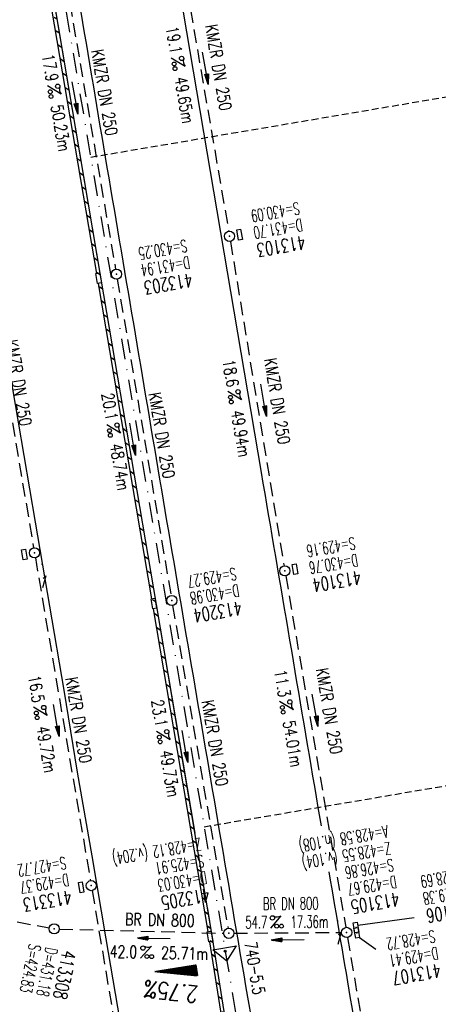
# Model space of a CAD drawing. Extents: x 447258 to 447844, y 441190 to 442763.
# Tile 26 of 30: x 447419 to 447481, y 442084 to 442229. Entities that reach past the tile are written whole.
import ezdxf
from ezdxf.enums import TextEntityAlignment as Align

# ---------------------------------------------------------------- set-up
doc = ezdxf.new("R2010")
doc.units = 0
doc.header["$LTSCALE"] = 2
doc.header["$MEASUREMENT"] = 0
for name, pattern in [('AUSGEZOGEN', [0]), ('GESTRICH-X2', [1.5, 1, -0.5]), ('GESTRICHELT', [0.75, 0.5, -0.25]), ('STRICHPT-X3', [3, 1.5, -0.75, 0, -0.75])]:
    doc.linetypes.add(name, pattern=pattern)
doc.layers.get('0').update_dxf_attribs({"linetype": 'AUSGEZOGEN'})
for name, color, linetype in [('ACHSE', 250, 'STRICHPT-X3'), ('FBR', 8, 'CONTINUOUS'), ('GEF', 7, 'CONTINUOUS'), ('HEKTOM', 250, 'GESTRICHELT'), ('KANAL', 7, 'GESTRICH-X2'), ('Netzknoten_PKT', 7, 'CONTINUOUS'), ('Netzknoten_PKT-NR', 7, 'CONTINUOUS'), ('Netzknoten_SIGNATUR', 7, 'CONTINUOUS'), ('PFEIL', 7, 'CONTINUOUS'), ('PKT', 7, 'CONTINUOUS'), ('PKT-CODE', 2, 'CONTINUOUS'), ('SCHACHTNR', 6, 'CONTINUOUS'), ('SCHLITZRINNE', 8, 'AUSGEZOGEN'), ('SCHSYMBOL', 7, 'AUSGEZOGEN'), ('TEXTO', 4, 'CONTINUOUS'), ('TEXTU', 4, 'CONTINUOUS')]:
    doc.layers.add(name, color=color, linetype=linetype)
doc.styles.add('ROMANS', font='romans.shx', dxfattribs={"width": 0.8})

# ---------------------------------------------------------------- blocks, each defined once
blk = doc.blocks.new('GST')
at = {"color": 0}
blk.add_circle((0, 0), 0.75, dxfattribs=at)
blk.add_point((0, 0), dxfattribs=at)
blk = doc.blocks.new('17')
blk.add_lwpolyline([(-0.76, -1.22), (0.75, -1.22), (0.75, -1.8), (-0.76, -1.8)], close=True)
blk.add_blockref('GST', (0, 0))
blk = doc.blocks.new('PROM')
blk.add_line((1.57, 1.82), (0.02, 0.02))
for centre, radius in [((0.32, 1.51), 0.317), ((0.94, 0.29), 0.283), ((1.64, 0.29), 0.283)]:
    blk.add_circle(centre, radius)
blk.add_arc((0.99, 2.68), 1.03, 239.1414, 303.3549)
blk = doc.blocks.new('PFEIL2')
at = {"color": 0}
for p, q in [((0.88, 0), (-2.4, -0.01)), ((0.88, -0.27), (0.88, 0.28)), ((0.88, 0.28), (2.43, 0.01)), ((0.91, 0.27), (0.88, 0.26)), ((0.97, 0.26), (0.88, 0.25)), ((1.02, 0.25), (0.88, 0.23)), ((1.07, 0.24), (0.88, 0.21)), ((1.13, 0.23), (0.88, 0.19)), ((1.18, 0.22), (0.88, 0.17)), ((1.24, 0.21), (0.88, 0.15)), ((1.29, 0.21), (0.88, 0.14)), ((1.34, 0.2), (0.88, 0.12)), ((1.4, 0.19), (0.88, 0.1)), ((1.45, 0.18), (0.88, 0.08)), ((1.51, 0.17), (0.88, 0.06)), ((1.56, 0.16), (0.88, 0.04)), ((1.61, 0.15), (0.88, 0.02)), ((1.67, 0.14), (0.88, 0.01)), ((1.72, 0.13), (0.88, -0.01)), ((1.78, 0.12), (0.88, -0.03)), ((1.83, 0.11), (0.88, -0.05)), ((1.88, 0.1), (0.88, -0.07)), ((1.94, 0.09), (0.88, -0.09)), ((2.05, 0.08), (0.88, -0.12)), ((1.99, 0.08), (0.88, -0.11)), ((2.1, 0.07), (0.88, -0.14)), ((2.15, 0.06), (0.88, -0.16)), ((2.21, 0.05), (0.88, -0.18)), ((2.26, 0.04), (0.88, -0.2)), ((2.32, 0.03), (0.88, -0.22)), ((2.37, 0.02), (0.88, -0.23)), ((2.42, 0.01), (0.88, -0.25)), ((2.43, 0.01), (0.88, -0.27))]:
    blk.add_line(p, q, dxfattribs=at)
blk = doc.blocks.new('10')
blk.add_blockref('GST', (0, 0))
blk = doc.blocks.new('30')
at = {"color": 0}
for p, q in [((-0.75, -0.29), (-0.75, 0.29)), ((-0.75, 0.29), (0.75, 0.29)), ((0.75, 0.29), (0.75, -0.29)), ((0.75, -0.29), (-0.75, -0.29))]:
    blk.add_line(p, q, dxfattribs=at)
blk.add_point((0, 0), dxfattribs=at)
blk = doc.blocks.new('13')
blk.add_lwpolyline([(0.76, 1.22), (-0.75, 1.22), (-0.75, 1.8), (0.76, 1.8)], close=True)
at = {"rotation": 180}
blk.add_blockref('GST', (0, 0), dxfattribs=at)
blk = doc.blocks.new('PKT')
at = {"color": 0}
blk.add_circle((0, 0), 0.15, dxfattribs=at)
blk.add_point((0, 0), dxfattribs=at)
blk = doc.blocks.new('Station_Netzknoten')
at = {"layer": 'Netzknoten_SIGNATUR'}
for p, q in [((-1.75, 0.5), (1.75, 0.5)), ((0, -1.5), (-1.75, 0.5)), ((0, -1.5), (1.75, 0.5))]:
    blk.add_line(p, q, dxfattribs=at)
blk.add_point((0, 0), dxfattribs=at)
blk = doc.blocks.new('*X5')
at = {"color": 0}
for p, q in [((725.83, 193.84), (727.44, 195.45)), ((725.83, 193.85), (727.43, 195.45)), ((725.83, 193.86), (727.42, 195.45)), ((725.83, 193.87), (727.41, 195.45)), ((725.83, 193.88), (727.4, 195.45)), ((725.83, 193.89), (727.39, 195.45)), ((725.83, 193.9), (727.38, 195.45)), ((725.83, 193.91), (727.37, 195.45)), ((725.83, 193.91), (727.37, 195.45)), ((725.83, 193.92), (727.36, 195.45)), ((725.83, 193.93), (727.35, 195.45)), ((725.83, 193.94), (727.34, 195.45)), ((725.83, 193.95), (727.33, 195.45)), ((725.83, 193.96), (727.32, 195.45)), ((725.83, 193.97), (727.31, 195.45)), ((725.83, 193.98), (727.3, 195.45)), ((725.83, 193.99), (727.29, 195.45)), ((725.83, 193.99), (727.29, 195.45)), ((725.83, 194), (727.28, 195.45)), ((725.83, 194.01), (727.27, 195.45)), ((725.83, 194.02), (727.26, 195.45)), ((725.83, 194.03), (727.25, 195.45)), ((725.83, 194.04), (727.24, 195.45)), ((725.83, 194.05), (727.23, 195.45)), ((725.83, 194.06), (727.22, 195.45)), ((725.83, 194.06), (727.21, 195.45)), ((725.83, 194.07), (727.21, 195.45)), ((725.83, 194.08), (727.2, 195.45)), ((725.83, 194.09), (727.19, 195.45)), ((725.83, 194.1), (727.18, 195.45)), ((725.83, 194.11), (727.17, 195.45)), ((725.83, 194.12), (727.16, 195.45)), ((725.83, 194.13), (727.15, 195.45)), ((725.83, 194.14), (727.14, 195.45)), ((725.83, 194.14), (727.14, 195.45)), ((725.83, 194.15), (727.13, 195.45)), ((725.83, 194.16), (727.12, 195.45)), ((725.83, 194.17), (727.11, 195.45)), ((725.83, 194.18), (727.1, 195.45)), ((725.83, 194.19), (727.09, 195.45)), ((725.83, 194.2), (727.08, 195.45)), ((725.83, 194.21), (727.07, 195.45)), ((725.83, 194.21), (727.06, 195.45)), ((725.83, 194.22), (727.06, 195.45)), ((725.83, 194.23), (727.05, 195.45)), ((725.83, 194.24), (727.04, 195.45)), ((725.83, 194.25), (727.03, 195.45)), ((725.83, 194.26), (727.02, 195.45)), ((725.83, 194.27), (727.01, 195.45)), ((725.83, 194.28), (727, 195.45)), ((725.83, 194.29), (726.99, 195.45)), ((725.83, 194.29), (726.99, 195.45)), ((725.83, 194.3), (726.98, 195.45)), ((725.83, 194.31), (726.97, 195.45)), ((725.83, 194.32), (726.96, 195.45)), ((725.83, 194.33), (726.95, 195.45)), ((725.83, 194.34), (726.94, 195.45)), ((725.83, 194.35), (726.93, 195.45)), ((725.83, 194.36), (726.92, 195.45)), ((725.83, 194.37), (726.91, 195.45)), ((725.83, 194.37), (726.91, 195.45)), ((725.83, 194.38), (726.9, 195.45)), ((725.83, 194.39), (726.89, 195.45)), ((725.83, 194.4), (726.88, 195.45)), ((725.83, 194.41), (726.87, 195.45)), ((725.83, 194.42), (726.86, 195.45)), ((725.83, 194.43), (726.85, 195.45)), ((725.83, 194.44), (726.84, 195.45)), ((725.83, 194.44), (726.83, 195.45)), ((725.83, 194.45), (726.83, 195.45)), ((725.83, 194.46), (726.82, 195.45)), ((725.83, 194.47), (726.81, 195.45)), ((725.83, 194.48), (726.8, 195.45)), ((725.83, 194.49), (726.79, 195.45)), ((725.83, 194.5), (726.78, 195.45)), ((725.83, 194.51), (726.77, 195.45)), ((725.83, 194.52), (726.76, 195.45)), ((725.83, 194.52), (726.76, 195.45)), ((725.83, 194.53), (726.75, 195.45)), ((725.83, 194.54), (726.74, 195.45)), ((725.83, 194.55), (726.73, 195.45)), ((725.83, 194.56), (726.72, 195.45)), ((725.83, 194.57), (726.71, 195.45)), ((725.83, 194.58), (726.7, 195.45)), ((725.83, 194.59), (726.69, 195.45)), ((725.83, 194.59), (726.68, 195.45)), ((725.83, 194.6), (726.68, 195.45)), ((725.83, 194.61), (726.67, 195.45)), ((725.83, 194.62), (726.66, 195.45)), ((725.83, 194.63), (726.65, 195.45)), ((725.83, 194.64), (726.64, 195.45)), ((725.83, 194.65), (726.63, 195.45)), ((725.83, 194.66), (726.62, 195.45)), ((725.83, 194.67), (726.61, 195.45)), ((725.83, 194.67), (726.61, 195.45)), ((725.83, 194.68), (726.6, 195.45)), ((725.83, 194.69), (726.59, 195.45)), ((725.83, 194.7), (726.58, 195.45)), ((725.83, 194.71), (726.57, 195.45)), ((725.83, 194.72), (726.56, 195.45)), ((725.83, 194.73), (726.55, 195.45)), ((725.83, 194.74), (726.54, 195.45)), ((725.83, 194.75), (726.53, 195.45)), ((725.83, 194.75), (726.53, 195.45)), ((725.83, 194.76), (726.52, 195.45)), ((725.83, 194.77), (726.51, 195.45)), ((725.83, 194.78), (726.5, 195.45)), ((725.83, 194.79), (726.49, 195.45)), ((725.83, 194.8), (726.48, 195.45)), ((725.83, 194.81), (726.47, 195.45)), ((725.83, 194.82), (726.46, 195.45)), ((725.83, 194.82), (726.45, 195.45)), ((725.83, 194.83), (726.45, 195.45)), ((725.83, 194.84), (726.44, 195.45)), ((725.83, 194.85), (726.43, 195.45)), ((725.83, 194.86), (726.42, 195.45)), ((725.83, 194.87), (726.41, 195.45)), ((725.83, 194.88), (726.4, 195.45)), ((725.83, 194.89), (726.39, 195.45)), ((725.83, 194.9), (726.38, 195.45)), ((725.83, 194.9), (726.38, 195.45)), ((725.83, 194.91), (726.37, 195.45)), ((725.83, 194.92), (726.36, 195.45)), ((725.83, 194.93), (726.35, 195.45)), ((725.83, 194.94), (726.34, 195.45)), ((725.83, 194.95), (726.33, 195.45)), ((725.83, 194.96), (726.32, 195.45)), ((725.83, 194.97), (726.31, 195.45)), ((725.83, 194.98), (726.3, 195.45)), ((725.83, 194.98), (726.3, 195.45)), ((725.83, 194.99), (726.29, 195.45)), ((725.83, 195), (726.28, 195.45)), ((725.83, 195.01), (726.27, 195.45)), ((725.83, 195.02), (726.26, 195.45)), ((725.83, 195.03), (726.25, 195.45)), ((725.83, 195.04), (726.24, 195.45)), ((725.83, 195.05), (726.23, 195.45)), ((725.83, 195.05), (726.22, 195.45)), ((725.83, 195.06), (726.22, 195.45)), ((725.83, 195.07), (726.21, 195.45)), ((725.83, 195.08), (726.2, 195.45)), ((725.83, 195.09), (726.19, 195.45)), ((725.83, 195.1), (726.18, 195.45)), ((725.83, 195.11), (726.17, 195.45)), ((725.83, 195.12), (726.16, 195.45)), ((725.83, 195.13), (726.15, 195.45)), ((725.83, 195.13), (726.15, 195.45)), ((725.83, 195.14), (726.14, 195.45)), ((725.83, 195.15), (726.13, 195.45)), ((725.83, 195.16), (726.12, 195.45)), ((725.83, 195.17), (726.11, 195.45)), ((725.83, 195.18), (726.1, 195.45)), ((725.83, 195.19), (726.09, 195.45)), ((725.83, 195.2), (726.08, 195.45)), ((725.83, 195.2), (726.07, 195.45)), ((725.83, 195.21), (726.07, 195.45)), ((725.83, 195.22), (726.06, 195.45)), ((725.83, 195.23), (726.05, 195.45)), ((725.83, 195.24), (726.04, 195.45)), ((725.83, 195.25), (726.03, 195.45)), ((725.83, 195.26), (726.02, 195.45)), ((725.83, 195.27), (726.01, 195.45)), ((725.83, 195.28), (726, 195.45)), ((725.83, 195.28), (726, 195.45)), ((725.83, 195.29), (725.99, 195.45)), ((725.83, 195.3), (725.98, 195.45)), ((725.83, 195.31), (725.97, 195.45)), ((725.83, 195.32), (725.96, 195.45)), ((725.83, 195.33), (725.95, 195.45)), ((725.83, 195.34), (725.94, 195.45)), ((725.83, 195.35), (725.93, 195.45)), ((725.83, 195.36), (725.92, 195.45)), ((725.83, 195.36), (725.92, 195.45)), ((725.83, 195.37), (725.91, 195.45)), ((725.83, 195.38), (725.9, 195.45)), ((725.83, 195.39), (725.89, 195.45)), ((725.83, 195.4), (725.88, 195.45)), ((725.83, 195.41), (725.87, 195.45)), ((725.83, 195.42), (725.86, 195.45)), ((725.83, 195.43), (725.85, 195.45)), ((725.83, 195.43), (725.84, 195.45)), ((725.83, 195.44), (725.84, 195.45)), ((725.83, 193.83), (727.43, 195.43)), ((725.83, 193.82), (727.43, 195.42)), ((725.83, 193.81), (727.43, 195.41)), ((725.83, 193.8), (727.42, 195.4)), ((725.83, 193.79), (727.42, 195.38)), ((725.83, 193.78), (727.42, 195.37)), ((725.83, 193.77), (727.41, 195.36)), ((725.83, 193.76), (727.41, 195.35)), ((725.83, 193.76), (727.41, 195.34)), ((725.83, 193.75), (727.4, 195.32)), ((725.83, 193.74), (727.4, 195.31)), ((725.83, 193.73), (727.4, 195.3)), ((725.83, 193.72), (727.4, 195.29)), ((725.83, 193.71), (727.39, 195.28)), ((725.83, 193.7), (727.39, 195.26)), ((725.83, 193.69), (727.39, 195.25)), ((725.83, 193.68), (727.38, 195.24)), ((725.83, 193.68), (727.38, 195.23)), ((725.83, 193.67), (727.38, 195.22)), ((725.83, 193.66), (727.37, 195.2)), ((725.83, 193.65), (727.37, 195.19)), ((725.83, 193.64), (727.37, 195.18)), ((725.83, 193.63), (727.36, 195.17)), ((725.83, 193.62), (727.36, 195.16)), ((725.83, 193.61), (727.36, 195.14)), ((725.83, 193.61), (727.35, 195.13)), ((725.83, 193.6), (727.35, 195.12)), ((725.83, 193.59), (727.35, 195.11)), ((725.83, 193.58), (727.34, 195.1)), ((725.83, 193.57), (727.34, 195.08)), ((725.83, 193.56), (727.34, 195.07)), ((725.83, 193.55), (727.34, 195.06)), ((725.83, 193.54), (727.33, 195.05)), ((725.83, 193.53), (727.33, 195.04)), ((725.83, 193.53), (727.33, 195.02)), ((725.83, 193.52), (727.32, 195.01)), ((725.83, 193.51), (727.32, 195)), ((725.83, 193.5), (727.32, 194.99)), ((725.83, 193.49), (727.31, 194.98)), ((725.83, 193.48), (727.31, 194.96)), ((725.83, 193.47), (727.31, 194.95)), ((725.83, 193.46), (727.3, 194.94)), ((725.83, 193.45), (727.3, 194.93)), ((725.83, 193.45), (727.3, 194.92)), ((725.83, 193.44), (727.29, 194.91)), ((725.83, 193.43), (727.29, 194.89)), ((725.83, 193.42), (727.29, 194.88)), ((725.83, 193.41), (727.29, 194.87)), ((725.83, 193.4), (727.28, 194.86)), ((725.83, 193.39), (727.28, 194.85)), ((725.83, 193.38), (727.28, 194.83)), ((725.83, 193.38), (727.27, 194.82)), ((725.83, 193.37), (727.27, 194.81)), ((725.83, 193.36), (727.27, 194.8)), ((725.83, 193.35), (727.26, 194.79)), ((725.83, 193.34), (727.26, 194.77)), ((725.83, 193.33), (727.26, 194.76)), ((725.83, 193.32), (727.25, 194.75)), ((725.83, 193.31), (727.25, 194.74)), ((725.83, 193.3), (727.25, 194.73)), ((725.83, 193.3), (727.24, 194.71)), ((725.83, 193.29), (727.24, 194.7)), ((725.83, 193.28), (727.24, 194.69)), ((725.83, 193.27), (727.23, 194.68)), ((725.83, 193.26), (727.23, 194.67)), ((725.83, 193.25), (727.23, 194.65)), ((725.83, 193.24), (727.23, 194.64)), ((725.83, 193.23), (727.22, 194.63)), ((725.83, 193.22), (727.22, 194.62)), ((725.83, 193.22), (727.22, 194.61)), ((725.83, 193.21), (727.21, 194.59)), ((725.83, 193.2), (727.21, 194.58)), ((725.83, 193.19), (727.21, 194.57)), ((725.83, 193.18), (727.2, 194.56)), ((725.83, 193.17), (727.2, 194.55)), ((725.83, 193.16), (727.2, 194.53)), ((725.83, 193.15), (727.19, 194.52)), ((725.83, 193.15), (727.19, 194.51)), ((725.83, 193.14), (727.19, 194.5)), ((725.83, 193.13), (727.18, 194.49)), ((725.83, 193.12), (727.18, 194.47)), ((725.83, 193.11), (727.18, 194.46)), ((725.83, 193.1), (727.17, 194.45)), ((725.83, 193.09), (727.17, 194.44)), ((725.83, 193.08), (727.17, 194.43)), ((725.83, 193.07), (727.17, 194.41)), ((725.83, 193.07), (727.16, 194.4)), ((725.83, 193.06), (727.16, 194.39)), ((725.83, 193.05), (727.16, 194.38)), ((725.83, 193.04), (727.15, 194.37)), ((725.83, 193.03), (727.15, 194.35)), ((725.83, 193.02), (727.15, 194.34)), ((725.83, 193.01), (727.14, 194.33)), ((725.83, 193), (727.14, 194.32)), ((725.83, 193), (727.14, 194.31)), ((725.83, 192.99), (727.13, 194.29)), ((725.83, 192.98), (727.13, 194.28)), ((725.83, 192.97), (727.13, 194.27)), ((725.83, 192.96), (727.12, 194.26)), ((725.83, 192.95), (727.12, 194.25)), ((725.83, 192.94), (727.12, 194.23)), ((725.83, 192.93), (727.11, 194.22)), ((725.83, 192.92), (727.11, 194.21)), ((725.83, 192.92), (727.11, 194.2)), ((725.83, 192.91), (727.11, 194.19)), ((725.83, 192.9), (727.1, 194.17)), ((725.83, 192.89), (727.1, 194.16)), ((725.83, 192.88), (727.1, 194.15)), ((725.83, 192.87), (727.09, 194.14)), ((725.83, 192.86), (727.09, 194.13)), ((725.83, 192.85), (727.09, 194.11)), ((725.83, 192.84), (727.08, 194.1)), ((725.83, 192.84), (727.08, 194.09)), ((725.83, 192.83), (727.08, 194.08)), ((725.83, 192.82), (727.07, 194.07)), ((725.83, 192.81), (727.07, 194.05)), ((725.83, 192.8), (727.07, 194.04)), ((725.83, 192.79), (727.06, 194.03)), ((725.83, 192.78), (727.06, 194.02)), ((725.83, 192.77), (727.06, 194.01)), ((725.83, 192.77), (727.05, 193.99)), ((725.83, 192.76), (727.05, 193.98)), ((725.83, 192.75), (727.05, 193.97)), ((725.83, 192.74), (727.05, 193.96)), ((725.83, 192.73), (727.04, 193.95)), ((725.83, 192.72), (727.04, 193.93)), ((725.83, 192.71), (727.04, 193.92)), ((725.83, 192.7), (727.03, 193.91)), ((725.83, 192.69), (727.03, 193.9)), ((725.83, 192.69), (727.03, 193.89)), ((725.83, 192.68), (727.02, 193.87)), ((725.83, 192.67), (727.02, 193.86)), ((725.83, 192.66), (727.02, 193.85)), ((725.83, 192.65), (727.01, 193.84)), ((725.83, 192.64), (727.01, 193.83)), ((725.83, 192.63), (727.01, 193.81)), ((725.83, 192.62), (727, 193.8)), ((725.83, 192.62), (727, 193.79)), ((725.83, 192.61), (727, 193.78)), ((725.83, 192.6), (726.99, 193.77)), ((725.83, 192.59), (726.99, 193.75)), ((725.83, 192.58), (726.99, 193.74)), ((725.83, 192.57), (726.99, 193.73)), ((725.83, 192.56), (726.98, 193.72)), ((725.83, 192.55), (726.98, 193.71)), ((725.83, 192.54), (726.98, 193.69)), ((725.83, 192.54), (726.97, 193.68)), ((725.83, 192.53), (726.97, 193.67)), ((725.83, 192.52), (726.97, 193.66)), ((725.83, 192.51), (726.96, 193.65)), ((725.83, 192.5), (726.96, 193.63)), ((725.83, 192.49), (726.96, 193.62)), ((725.83, 192.48), (726.95, 193.61)), ((725.83, 192.47), (726.95, 193.6)), ((725.83, 192.46), (726.95, 193.59)), ((725.83, 192.46), (726.94, 193.57)), ((725.83, 192.45), (726.94, 193.56)), ((725.83, 192.44), (726.94, 193.55)), ((725.83, 192.43), (726.94, 193.54)), ((725.83, 192.42), (726.93, 193.53)), ((725.83, 192.41), (726.93, 193.51)), ((725.83, 192.4), (726.93, 193.5)), ((725.83, 192.39), (726.92, 193.49)), ((725.83, 192.39), (726.92, 193.48)), ((725.83, 192.38), (726.92, 193.47)), ((725.83, 192.37), (726.91, 193.45)), ((725.83, 192.36), (726.91, 193.44)), ((725.83, 192.35), (726.91, 193.43)), ((725.83, 192.34), (726.9, 193.42)), ((725.83, 192.33), (726.9, 193.41)), ((725.83, 192.32), (726.9, 193.39)), ((725.83, 192.31), (726.89, 193.38)), ((725.83, 192.31), (726.89, 193.37)), ((725.83, 192.3), (726.89, 193.36)), ((725.83, 192.29), (726.88, 193.35)), ((725.83, 192.28), (726.88, 193.33)), ((725.83, 192.27), (726.88, 193.32)), ((725.83, 192.26), (726.88, 193.31)), ((725.83, 192.25), (726.87, 193.3)), ((725.83, 192.24), (726.87, 193.29)), ((725.83, 192.24), (726.87, 193.27)), ((725.83, 192.23), (726.86, 193.26)), ((725.83, 192.22), (726.86, 193.25)), ((725.83, 192.21), (726.86, 193.24)), ((725.83, 192.2), (726.85, 193.23)), ((725.83, 192.19), (726.85, 193.21)), ((725.83, 192.18), (726.85, 193.2)), ((725.83, 192.17), (726.84, 193.19)), ((725.83, 192.16), (726.84, 193.18)), ((725.83, 192.16), (726.84, 193.17)), ((725.83, 192.15), (726.83, 193.15)), ((725.83, 192.14), (726.83, 193.14)), ((725.83, 192.13), (726.83, 193.13)), ((725.83, 192.12), (726.82, 193.12)), ((725.83, 192.11), (726.82, 193.11)), ((725.83, 192.1), (726.82, 193.09)), ((725.83, 192.09), (726.82, 193.08)), ((725.83, 192.08), (726.81, 193.07)), ((725.83, 192.08), (726.81, 193.06)), ((725.83, 192.07), (726.81, 193.05)), ((725.83, 192.06), (726.8, 193.03)), ((725.83, 192.05), (726.8, 193.02)), ((725.83, 192.04), (726.8, 193.01)), ((725.83, 192.03), (726.79, 193)), ((725.83, 192.02), (726.79, 192.99)), ((725.83, 192.01), (726.79, 192.97)), ((725.83, 192.01), (726.78, 192.96)), ((725.83, 192), (726.78, 192.95)), ((725.83, 191.99), (726.78, 192.94)), ((725.83, 191.98), (726.77, 192.93)), ((725.83, 191.97), (726.77, 192.91)), ((725.83, 191.96), (726.77, 192.9)), ((725.83, 191.95), (726.76, 192.89)), ((725.83, 191.94), (726.76, 192.88)), ((725.83, 191.93), (726.76, 192.87)), ((725.83, 191.93), (726.76, 192.85)), ((725.83, 191.92), (726.75, 192.84)), ((725.83, 191.91), (726.75, 192.83)), ((725.83, 191.9), (726.75, 192.82)), ((725.83, 191.89), (726.74, 192.81)), ((725.83, 191.88), (726.74, 192.79)), ((725.83, 191.87), (726.74, 192.78)), ((725.83, 191.86), (726.73, 192.77)), ((725.83, 191.85), (726.73, 192.76)), ((725.83, 191.85), (726.73, 192.75)), ((725.83, 191.84), (726.72, 192.73)), ((725.83, 191.83), (726.72, 192.72)), ((725.83, 191.82), (726.72, 192.71)), ((725.83, 191.81), (726.71, 192.7)), ((725.83, 191.8), (726.71, 192.69)), ((725.83, 191.79), (726.71, 192.67)), ((725.83, 191.78), (726.7, 192.66)), ((725.83, 191.78), (726.7, 192.65)), ((725.83, 191.77), (726.7, 192.64)), ((725.83, 191.76), (726.7, 192.63)), ((725.83, 191.75), (726.69, 192.61)), ((725.83, 191.74), (726.69, 192.6)), ((725.83, 191.73), (726.69, 192.59)), ((725.83, 191.72), (726.68, 192.58)), ((725.83, 191.71), (726.68, 192.57)), ((725.83, 191.7), (726.68, 192.55)), ((725.83, 191.7), (726.67, 192.54)), ((725.83, 191.69), (726.67, 192.53)), ((725.83, 191.68), (726.67, 192.52)), ((725.83, 191.67), (726.66, 192.51)), ((725.83, 191.66), (726.66, 192.49)), ((725.83, 191.65), (726.66, 192.48)), ((725.83, 191.64), (726.65, 192.47)), ((725.83, 191.63), (726.65, 192.46)), ((725.83, 191.63), (726.65, 192.45)), ((725.83, 191.62), (726.64, 192.43)), ((725.83, 191.61), (726.64, 192.42)), ((725.83, 191.6), (726.64, 192.41)), ((725.83, 191.59), (726.64, 192.4)), ((725.83, 191.58), (726.63, 192.39)), ((725.83, 191.57), (726.63, 192.37)), ((725.83, 191.56), (726.63, 192.36)), ((725.83, 191.55), (726.62, 192.35)), ((725.83, 191.55), (726.62, 192.34)), ((725.83, 191.54), (726.62, 192.33)), ((725.83, 191.53), (726.61, 192.31)), ((725.83, 191.52), (726.61, 192.3)), ((725.83, 191.51), (726.61, 192.29)), ((725.83, 191.5), (726.6, 192.28)), ((725.83, 191.49), (726.6, 192.27)), ((725.83, 191.48), (726.6, 192.25)), ((725.83, 191.47), (726.59, 192.24)), ((725.83, 191.47), (726.59, 192.23)), ((725.83, 191.46), (726.59, 192.22)), ((725.83, 191.45), (726.59, 192.21)), ((725.83, 191.44), (726.58, 192.19)), ((725.83, 191.43), (726.58, 192.18)), ((725.83, 191.42), (726.58, 192.17)), ((725.83, 191.41), (726.57, 192.16)), ((725.83, 191.4), (726.57, 192.15)), ((725.83, 191.4), (726.57, 192.13)), ((725.83, 191.39), (726.56, 192.12)), ((725.83, 191.38), (726.56, 192.11)), ((725.83, 191.37), (726.56, 192.1)), ((725.83, 191.36), (726.55, 192.09)), ((725.83, 191.35), (726.55, 192.07)), ((725.83, 191.34), (726.55, 192.06)), ((725.83, 191.33), (726.54, 192.05)), ((725.83, 191.32), (726.54, 192.04)), ((725.83, 191.32), (726.54, 192.03)), ((725.83, 191.31), (726.53, 192.01)), ((725.83, 191.3), (726.53, 192)), ((725.83, 191.29), (726.53, 191.99)), ((725.83, 191.28), (726.53, 191.98)), ((725.83, 191.27), (726.52, 191.97)), ((725.83, 191.26), (726.52, 191.95)), ((725.83, 191.25), (726.52, 191.94)), ((725.83, 191.25), (726.51, 191.93)), ((725.83, 191.24), (726.51, 191.92)), ((725.83, 191.23), (726.51, 191.91)), ((725.83, 191.22), (726.5, 191.89)), ((725.83, 191.21), (726.5, 191.88)), ((725.83, 191.2), (726.5, 191.87)), ((725.83, 191.19), (726.49, 191.86)), ((725.83, 191.18), (726.49, 191.85)), ((725.83, 191.17), (726.49, 191.84)), ((725.83, 191.17), (726.48, 191.82)), ((725.83, 191.16), (726.48, 191.81)), ((725.83, 191.15), (726.48, 191.8)), ((725.83, 191.14), (726.47, 191.79)), ((725.83, 191.13), (726.47, 191.78)), ((725.83, 191.12), (726.47, 191.76)), ((725.83, 191.11), (726.47, 191.75)), ((725.83, 191.1), (726.46, 191.74)), ((725.83, 191.09), (726.46, 191.73)), ((725.83, 191.09), (726.46, 191.72)), ((725.83, 191.08), (726.45, 191.7)), ((725.83, 191.07), (726.45, 191.69)), ((725.83, 191.06), (726.45, 191.68)), ((725.83, 191.05), (726.44, 191.67)), ((725.83, 191.04), (726.44, 191.66)), ((725.83, 191.03), (726.44, 191.64)), ((725.83, 191.02), (726.43, 191.63)), ((725.83, 191.02), (726.43, 191.62)), ((725.83, 191.01), (726.43, 191.61)), ((725.83, 191), (726.42, 191.6)), ((725.83, 190.99), (726.42, 191.58)), ((725.83, 190.98), (726.42, 191.57)), ((725.83, 190.97), (726.41, 191.56)), ((725.83, 190.96), (726.41, 191.55)), ((725.83, 190.95), (726.41, 191.54)), ((725.83, 190.94), (726.41, 191.52)), ((725.83, 190.94), (726.4, 191.51)), ((725.83, 190.93), (726.4, 191.5)), ((725.83, 190.92), (726.4, 191.49)), ((725.83, 190.91), (726.39, 191.48)), ((725.83, 190.9), (726.39, 191.46)), ((725.83, 190.89), (726.39, 191.45)), ((725.83, 190.88), (726.38, 191.44)), ((725.83, 190.87), (726.38, 191.43)), ((725.83, 190.87), (726.38, 191.42)), ((725.83, 190.86), (726.37, 191.4)), ((725.83, 190.85), (726.37, 191.39)), ((725.83, 190.84), (726.37, 191.38)), ((725.83, 190.83), (726.36, 191.37)), ((725.83, 190.82), (726.36, 191.36)), ((725.83, 190.81), (726.36, 191.34)), ((725.83, 190.8), (726.35, 191.33)), ((725.83, 190.79), (726.35, 191.32)), ((725.83, 190.79), (726.35, 191.31)), ((725.83, 190.78), (726.35, 191.3)), ((725.83, 190.77), (726.34, 191.28)), ((725.83, 190.76), (726.34, 191.27)), ((725.83, 190.75), (726.34, 191.26)), ((725.83, 190.74), (726.33, 191.25)), ((725.83, 190.73), (726.33, 191.24)), ((725.83, 190.72), (726.33, 191.22)), ((725.83, 190.71), (726.32, 191.21)), ((725.83, 190.71), (726.32, 191.2)), ((725.83, 190.7), (726.32, 191.19)), ((725.83, 190.69), (726.31, 191.18)), ((725.83, 190.68), (726.31, 191.16)), ((725.83, 190.67), (726.31, 191.15)), ((725.83, 190.66), (726.3, 191.14)), ((725.83, 190.65), (726.3, 191.13)), ((725.83, 190.64), (726.3, 191.12)), ((725.83, 190.64), (726.29, 191.1)), ((725.83, 190.63), (726.29, 191.09)), ((725.83, 190.62), (726.29, 191.08)), ((725.83, 190.61), (726.29, 191.07)), ((725.83, 190.6), (726.28, 191.06)), ((725.83, 190.59), (726.28, 191.04)), ((725.83, 190.58), (726.28, 191.03)), ((725.83, 190.57), (726.27, 191.02)), ((725.83, 190.56), (726.27, 191.01)), ((725.83, 190.56), (726.27, 191)), ((725.83, 190.55), (726.26, 190.98)), ((725.83, 190.54), (726.26, 190.97)), ((725.83, 190.53), (726.26, 190.96)), ((725.83, 190.52), (726.25, 190.95)), ((725.83, 190.51), (726.25, 190.94)), ((725.83, 190.5), (726.25, 190.92)), ((725.83, 190.49), (726.24, 190.91)), ((725.83, 190.48), (726.24, 190.9)), ((725.83, 190.48), (726.24, 190.89)), ((725.83, 190.47), (726.24, 190.88)), ((725.83, 190.46), (726.23, 190.86)), ((725.83, 190.45), (726.23, 190.85)), ((725.83, 190.44), (726.23, 190.84)), ((725.83, 190.43), (726.22, 190.83)), ((725.83, 190.42), (726.22, 190.82)), ((725.83, 190.41), (726.22, 190.8)), ((725.83, 190.41), (726.21, 190.79)), ((725.83, 190.4), (726.21, 190.78)), ((725.83, 190.39), (726.21, 190.77)), ((725.83, 190.38), (726.2, 190.76)), ((725.83, 190.37), (726.2, 190.74)), ((725.83, 190.36), (726.2, 190.73)), ((725.83, 190.35), (726.19, 190.72)), ((725.83, 190.34), (726.19, 190.71)), ((725.83, 190.33), (726.19, 190.7)), ((725.83, 190.33), (726.18, 190.68)), ((725.83, 190.32), (726.18, 190.67)), ((725.83, 190.31), (726.18, 190.66)), ((725.83, 190.3), (726.18, 190.65)), ((725.83, 190.29), (726.17, 190.64)), ((725.83, 190.28), (726.17, 190.62)), ((725.83, 190.27), (726.17, 190.61)), ((725.83, 190.26), (726.16, 190.6)), ((725.83, 190.26), (726.16, 190.59)), ((725.83, 190.25), (726.16, 190.58)), ((725.83, 190.24), (726.15, 190.56)), ((725.83, 190.23), (726.15, 190.55)), ((725.83, 190.22), (726.15, 190.54)), ((725.83, 190.21), (726.14, 190.53)), ((725.83, 190.2), (726.14, 190.52)), ((725.83, 190.19), (726.14, 190.5)), ((725.83, 190.18), (726.13, 190.49)), ((725.83, 190.18), (726.13, 190.48)), ((725.83, 190.17), (726.13, 190.47)), ((725.83, 190.16), (726.12, 190.46)), ((725.83, 190.15), (726.12, 190.44)), ((725.83, 190.14), (726.12, 190.43)), ((725.83, 190.13), (726.12, 190.42)), ((725.83, 190.12), (726.11, 190.41)), ((725.83, 190.11), (726.11, 190.4)), ((725.83, 190.1), (726.11, 190.38)), ((725.83, 190.1), (726.1, 190.37)), ((725.83, 190.09), (726.1, 190.36)), ((725.83, 190.08), (726.1, 190.35)), ((725.83, 190.07), (726.09, 190.34)), ((725.83, 190.06), (726.09, 190.32)), ((725.83, 190.05), (726.09, 190.31)), ((725.83, 190.04), (726.08, 190.3)), ((725.83, 190.03), (726.08, 190.29)), ((725.83, 190.03), (726.08, 190.28)), ((725.83, 190.02), (726.07, 190.26)), ((725.83, 190.01), (726.07, 190.25)), ((725.83, 190), (726.07, 190.24)), ((725.83, 189.99), (726.06, 190.23)), ((725.83, 189.98), (726.06, 190.22)), ((725.83, 189.97), (726.06, 190.2)), ((725.83, 189.96), (726.06, 190.19)), ((725.83, 189.95), (726.05, 190.18)), ((725.83, 189.95), (726.05, 190.17)), ((725.83, 189.94), (726.05, 190.16)), ((725.83, 189.93), (726.04, 190.14)), ((725.83, 189.92), (726.04, 190.13)), ((725.83, 189.91), (726.04, 190.12)), ((725.83, 189.9), (726.03, 190.11)), ((725.83, 189.89), (726.03, 190.1)), ((725.83, 189.88), (726.03, 190.08)), ((725.83, 189.88), (726.02, 190.07)), ((725.83, 189.87), (726.02, 190.06)), ((725.83, 189.86), (726.02, 190.05)), ((725.83, 189.85), (726.01, 190.04)), ((725.83, 189.84), (726.01, 190.02)), ((725.83, 189.83), (726.01, 190.01)), ((725.83, 189.82), (726, 190)), ((725.83, 189.81), (726, 189.99)), ((725.83, 189.8), (726, 189.98)), ((725.83, 189.8), (726, 189.96)), ((725.83, 189.79), (725.99, 189.95)), ((725.83, 189.78), (725.99, 189.94)), ((725.83, 189.77), (725.99, 189.93)), ((725.83, 189.76), (725.98, 189.92)), ((725.83, 189.75), (725.98, 189.9)), ((725.83, 189.74), (725.98, 189.89)), ((725.83, 189.73), (725.97, 189.88)), ((725.83, 189.72), (725.97, 189.87)), ((725.83, 189.72), (725.97, 189.86)), ((725.83, 189.71), (725.96, 189.84)), ((725.83, 189.7), (725.96, 189.83)), ((725.83, 189.69), (725.96, 189.82)), ((725.83, 189.68), (725.95, 189.81)), ((725.83, 189.67), (725.95, 189.8)), ((725.83, 189.66), (725.95, 189.78)), ((725.83, 189.65), (725.94, 189.77)), ((725.83, 189.65), (725.94, 189.76)), ((725.83, 189.64), (725.94, 189.75)), ((725.83, 189.63), (725.94, 189.74)), ((725.83, 189.62), (725.93, 189.72)), ((725.83, 189.61), (725.93, 189.71)), ((725.83, 189.6), (725.93, 189.7)), ((725.83, 189.59), (725.92, 189.69)), ((725.83, 189.58), (725.92, 189.68)), ((725.83, 189.57), (725.92, 189.66)), ((725.83, 189.57), (725.91, 189.65)), ((725.83, 189.56), (725.91, 189.64)), ((725.83, 189.55), (725.91, 189.63)), ((725.83, 189.54), (725.9, 189.62)), ((725.83, 189.53), (725.9, 189.6)), ((725.83, 189.52), (725.9, 189.59)), ((725.83, 189.51), (725.89, 189.58)), ((725.83, 189.5), (725.89, 189.57)), ((725.83, 189.49), (725.89, 189.56)), ((725.83, 189.49), (725.89, 189.54)), ((725.83, 189.48), (725.88, 189.53)), ((725.83, 189.47), (725.88, 189.52)), ((725.83, 189.46), (725.88, 189.51)), ((725.83, 189.45), (725.87, 189.5)), ((725.83, 189.44), (725.87, 189.48)), ((725.83, 189.43), (725.87, 189.47)), ((725.83, 189.42), (725.86, 189.46)), ((725.83, 189.42), (725.86, 189.45)), ((725.83, 189.41), (725.86, 189.44)), ((725.83, 189.4), (725.85, 189.42)), ((725.83, 189.39), (725.85, 189.41)), ((725.83, 189.38), (725.85, 189.4)), ((725.83, 189.37), (725.84, 189.39)), ((725.83, 189.36), (725.84, 189.38)), ((725.83, 189.35), (725.84, 189.36)), ((725.83, 189.34), (725.83, 189.35)), ((725.83, 189.34), (725.83, 189.34))]:
    blk.add_line(p, q, dxfattribs=at)
blk = doc.blocks.new('GEF')
at = {"color": 0}
for p, q in [((0.01, 0.02), (0.01, 6.15)), ((1.62, 6.15), (0.01, 0.02)), ((0.01, 6.15), (1.62, 6.15))]:
    blk.add_line(p, q, dxfattribs=at)
blk.add_blockref('*X5', (-725.82, -189.3), dxfattribs=at)

msp = doc.modelspace()

# ---------------------------------------------------------------- hatches: boundary and pattern name
at = {"layer": 'SCHLITZRINNE'}
h = msp.add_hatch(dxfattribs=at)
h.set_pattern_fill('_USER', color=256, scale=1.5, angle=45, style=0, pattern_type=0)
h.set_pattern_definition([(324.57214, (447454.4577, 442051.7744), (0.8695163, 1.222269), [])])
edge = h.paths.add_edge_path()
edge.add_line((447334.61, 442762.62), (447342.75, 442714.53))
edge.add_line((447342.75, 442714.53), (447353.71, 442649.78))
edge.add_line((447353.71, 442649.78), (447366.66, 442573))
edge.add_line((447366.66, 442573), (447374.28, 442528.1))
edge.add_line((447374.28, 442528.1), (447381.7, 442484.19))
edge.add_line((447381.7, 442484.19), (447389.27, 442439.44))
edge.add_line((447389.27, 442439.44), (447397.61, 442390.05))
edge.add_line((447397.61, 442390.05), (447405.85, 442341.53))
edge.add_line((447405.85, 442341.53), (447414.19, 442292.22))
edge.add_line((447414.19, 442292.22), (447422.92, 442240.68))
edge.add_line((447422.92, 442240.68), (447431.34, 442190.99))
edge.add_line((447431.34, 442190.99), (447439.46, 442143.08))
edge.add_line((447439.46, 442143.08), (447447.75, 442093.98))
edge.add_line((447447.75, 442093.98), (447454.08, 442054.03))
edge.add_line((447454.08, 442054.03), (447459.73, 442020.52))
edge.add_line((447453.7, 442053.28), (447459.22, 442020.52))
edge.add_line((447459.22, 442020.52), (447459.73, 442020.52))

# ---------------------------------------------------------------- linework, layer by layer
at = {"layer": 'ACHSE', "flags": 128}
msp.add_lwpolyline([(447409.94, 442326.51), (447413.15, 442307.54), (447425.67, 442233.59), (447425.83, 442232.62), (447438.19, 442159.65), (447454.89, 442061.05), (447459.06, 442036.4), (447463.24, 442011.75), (447464.54, 442004.06), (447467.48, 441987.11), (447472.02, 441962.53), (447476.87, 441938), (447482.02, 441913.54), (447487.48, 441889.14), (447493.24, 441864.82), (447499.3, 441840.56), (447505.67, 441816.39), (447512.34, 441792.29), (447519.31, 441768.29), (447526.58, 441744.37), (447534.14, 441720.54), (447542, 441696.81), (447550.16, 441673.18), (447558.61, 441649.65), (447567.36, 441626.23), (447576.4, 441602.92), (447585.73, 441579.73), (447595.34, 441556.65), (447605.25, 441533.7), (447606.28, 441531.36), (447615.32, 441510.82), (447625.4, 441487.94), (447635.48, 441465.06), (447645.55, 441442.18), (447655.63, 441419.3), (447659.75, 441409.94), (447664.31, 441399.59), (447665.71, 441396.42), (447675.6, 441373.46), (447685.21, 441350.38), (447694.53, 441327.18), (447703.57, 441303.87), (447712.31, 441280.45), (447720.76, 441256.92), (447727.72, 441236.75)], dxfattribs=at)
at = {"layer": 'FBR'}
for points in [[(447427.91, 442233.05, 0), (447428.12, 442231.81, -0.000002), (447432.24, 442207.4, -0.000028), (447436.38, 442182.92, 0.000056), (447440.51, 442158.44, 0.000309), (447444.65, 442134.09, -0.000068), (447448.78, 442109.73, -0.000049), (447453.2, 442083.64, -0.000054), (447457.19, 442060.08, -0.000328), (447459.27, 442047.72, 0.000203), (447462.63, 442027.73, 0.000399), (447463.2, 442024.39, 0.000072), (447466.36, 442005.85, 0.00188), (447469.56, 441987.47, 0.001388)], [(447442.43, 442236.43), (447454.95, 442162.48, 0.000003), (447463.3, 442113.19, 0), (447463.76, 442110.49)], [(447621.84, 441538.2, 0.000001), (447626.14, 441528.44, 0.000001), (447630.88, 441517.67)], [(447480.07, 442014.16, -0.000012), (447480.65, 442010.76, 0.000003), (447481.3, 442006.93, 0.001084), (447482.22, 442001.57, 0.000507), (447484.22, 441990.11, 0.002121)], [(447464.91, 442103.7, -0.000004), (447471.65, 442063.89), (447475.82, 442039.24), (447478.97, 442020.64, -0.000014)]]:
    msp.add_lwpolyline(points, format="xyb", dxfattribs=at)
at = {"layer": 'FBR', "flags": 128}
for points in [[(447424.34, 442232.31), (447431.34, 442190.99), (447439.46, 442143.08), (447445.15, 442109.41)], [(447409.11, 442229.18), (447409.13, 442229.04), (447413.32, 442204.42), (447417.51, 442179.75), (447421.68, 442155.18), (447425.87, 442130.45), (447427.86, 442118.39), (447430.02, 442106.04), (447432.09, 442093.82), (447434.13, 442081.74), (447436.22, 442069.28), (447438.33, 442056.99), (447440.41, 442044.67), (447442.52, 442032.35), (447443.97, 442023.67)], [(447446.99, 442098.49), (447447.75, 442093.98), (447454.08, 442054.03), (447457.17, 442035.7)]]:
    msp.add_lwpolyline(points, dxfattribs=at)
at = {"layer": 'HEKTOM'}
for p, q in [((447429.84, 442208.94), (447486.9, 442218.61)), ((447446.53, 442110.34), (447503.81, 442120.06))]:
    msp.add_line(p, q, dxfattribs=at)
at = {"layer": 'KANAL'}
for p, q in [((447413.28, 442199.37), (447421.44, 442151.41)), ((447450.41, 442196.53), (447458.31, 442148.75)), ((447433.75, 442190.97), (447441.66, 442144.41)), ((447421.69, 442149.94), (447429.81, 442102.41)), ((447458.56, 442147.28), (447467.41, 442095.5)), ((447441.91, 442142.94), (447450.06, 442095.37)), ((447430.06, 442100.94), (447438.28, 442052.19)), ((447410.16, 442098.03), (447423.72, 442095.44)), ((447425.22, 442095.28), (447449.44, 442094.66)), ((447450.94, 442094.66), (447466.78, 442094.78)), ((447467.66, 442094.03), (447476.75, 442040.37))]:
    msp.add_line(p, q, dxfattribs=at)
at = {"layer": 'KANAL', "flags": 128}
for points in [[(447441.97, 442245.47), (447443.56, 442236.28), (447450.16, 442198.03)], [(447425.25, 442240.47), (447426.57, 442232.78), (447433.5, 442192.44)]]:
    msp.add_lwpolyline(points, dxfattribs=at)
at = {"layer": 'PKT'}
for p in [(447422.69, 442148.99), (447466.18, 442096.49)]:
    msp.add_point(p, dxfattribs=at)
at = {"layer": 'SCHACHTNR'}
for p, q in [((447469.16, 442095.87), (447477.48, 442096.99)), ((447469.44, 442094.04), (447471.83, 442092.33))]:
    msp.add_line(p, q, dxfattribs=at)
at = {"layer": 'SCHLITZRINNE'}
for p, q in [((447424.62, 442227.63), (447425.2, 442227.22)), ((447424.98, 442225.54), (447425.56, 442225.13)), ((447425.33, 442223.44), (447425.91, 442223.03)), ((447425.69, 442221.35), (447426.26, 442220.94)), ((447426.04, 442219.26), (447426.62, 442218.85)), ((447426.4, 442217.16), (447426.97, 442216.75)), ((447426.75, 442215.07), (447427.33, 442214.66)), ((447427.11, 442212.98), (447427.68, 442212.57)), ((447427.46, 442210.88), (447428.04, 442210.47)), ((447427.82, 442208.79), (447428.39, 442208.38)), ((447428.17, 442206.7), (447428.75, 442206.29)), ((447428.53, 442204.6), (447429.1, 442204.19)), ((447428.88, 442202.51), (447429.46, 442202.1)), ((447429.24, 442200.42), (447429.81, 442200.01)), ((447429.59, 442198.32), (447430.17, 442197.91)), ((447429.95, 442196.23), (447430.52, 442195.82)), ((447430.3, 442194.14), (447430.88, 442193.73)), ((447430.66, 442192.04), (447430.92, 442191.86)), ((447431.23, 442191.63), (447431.23, 442191.63)), ((447431.01, 442189.95), (447431.59, 442189.54)), ((447431.37, 442187.86), (447431.94, 442187.45)), ((447431.72, 442185.76), (447432.3, 442185.35)), ((447432.07, 442183.67), (447432.65, 442183.26)), ((447432.43, 442181.58), (447433.01, 442181.17)), ((447432.78, 442179.48), (447433.36, 442179.07)), ((447433.14, 442177.39), (447433.72, 442176.98)), ((447433.49, 442175.3), (447434.07, 442174.89)), ((447433.85, 442173.2), (447434.42, 442172.79)), ((447434.2, 442171.11), (447434.78, 442170.7)), ((447434.56, 442169.02), (447435.13, 442168.61)), ((447434.91, 442166.92), (447435.49, 442166.51)), ((447435.27, 442164.83), (447435.84, 442164.42)), ((447435.62, 442162.74), (447436.2, 442162.33)), ((447435.98, 442160.65), (447436.55, 442160.24)), ((447436.33, 442158.55), (447436.91, 442158.14)), ((447436.69, 442156.46), (447437.26, 442156.05)), ((447437.04, 442154.37), (447437.62, 442153.96)), ((447437.4, 442152.27), (447437.97, 442151.86)), ((447437.75, 442150.18), (447438.33, 442149.77)), ((447438.11, 442148.09), (447438.68, 442147.68)), ((447438.46, 442145.99), (447439.04, 442145.58)), ((447439.39, 442143.49), (447439.39, 442143.49)), ((447439.17, 442141.81), (447439.74, 442141.4)), ((447439.52, 442139.71), (447440.1, 442139.3)), ((447439.88, 442137.62), (447440.45, 442137.21)), ((447440.23, 442135.53), (447440.81, 442135.12)), ((447440.58, 442133.44), (447441.16, 442133.03)), ((447440.94, 442131.35), (447441.51, 442130.94)), ((447441.29, 442129.25), (447441.87, 442128.84)), ((447441.64, 442127.16), (447442.22, 442126.75)), ((447442, 442125.07), (447442.57, 442124.66)), ((447442.35, 442122.98), (447442.93, 442122.57)), ((447442.7, 442120.88), (447443.28, 442120.47)), ((447443.06, 442118.79), (447443.63, 442118.38)), ((447443.41, 442116.7), (447443.99, 442116.29)), ((447443.76, 442114.61), (447444.34, 442114.2)), ((447444.12, 442112.52), (447444.69, 442112.11)), ((447444.47, 442110.42), (447445.05, 442110.01)), ((447444.82, 442108.33), (447445.4, 442107.92)), ((447445.18, 442106.24), (447445.75, 442105.83)), ((447445.53, 442104.15), (447446.11, 442103.74)), ((447445.88, 442102.05), (447446.46, 442101.64)), ((447446.24, 442099.96), (447446.81, 442099.55)), ((447446.59, 442097.87), (447447.17, 442097.46)), ((447446.94, 442095.78), (447447.52, 442095.37)), ((447447.62, 442093.46), (447447.86, 442093.28)), ((447447.62, 442091.61), (447448.19, 442091.21)), ((447447.95, 442089.54), (447448.52, 442089.13)), ((447448.28, 442087.46), (447448.85, 442087.06)), ((447448.61, 442085.39), (447449.18, 442084.98))]:
    msp.add_line(p, q, dxfattribs=at)
at = {"layer": 'SCHLITZRINNE', "flags": 128}
for points in [[(447408.46, 442326.1), (447414.19, 442292.22), (447422.92, 442240.68), (447431.34, 442190.99), (447439.46, 442143.08), (447447.75, 442093.98), (447454.08, 442054.03), (447459.73, 442020.52)], [(447422.52, 442240.02), (447430.69, 442191.82)], [(447430.94, 442190.34), (447438.81, 442143.92)], [(447439.06, 442142.44), (447447.09, 442094.9)], [(447447.34, 442093.41), (447453.46, 442054.76)]]:
    msp.add_lwpolyline(points, dxfattribs=at)
at = {"layer": 'SCHSYMBOL'}
for points in [[(447430.86, 442190.32), (447430.61, 442191.81), (447431.19, 442191.9), (447431.44, 442190.42)], [(447439.3, 442144.01), (447439.55, 442142.52), (447438.98, 442142.43), (447438.73, 442143.91)], [(447447.59, 442094.98), (447447.83, 442093.49), (447447.26, 442093.4), (447447.01, 442094.88)]]:
    msp.add_lwpolyline(points, close=True, dxfattribs=at)

# ---------------------------------------------------------------- block references
at = {"layer": 'GEF', "rotation": 279.130414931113}
msp.add_blockref('GEF', (447439.24, 442089.04), dxfattribs=at)
at = {"layer": 'Netzknoten_PKT'}
msp.add_blockref('PKT', (447449.65, 442092.02), dxfattribs=at)
at = {"layer": 'Netzknoten_SIGNATUR', "rotation": 9.59733949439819}
msp.add_blockref('Station_Netzknoten', (447449.65, 442092.02), dxfattribs=at)
at = {"layer": 'PFEIL'}
for p, rotation in [((447446.74, 442222.03), 279.7704000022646), ((447427.53, 442217.68), 279.7631000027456), ((447455.3, 442173.15), 279.4001000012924), ((447436, 442167.38), 279.6339999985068), ((447462.89, 442127.5), 279.7032999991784), ((447424.76, 442126), 279.6779000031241), ((447443.71, 442122.17), 279.7066999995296), ((447439.14, 442093.93), 178.5515000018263), ((447458.86, 442093.71), 180.4125999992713)]:
    msp.add_blockref('PFEIL2', p, dxfattribs=dict(at, rotation=rotation))
at = {"layer": 'SCHSYMBOL'}
for name, p, rotation in [('13', (447450.27, 442197.28), 279.6115999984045), ('GST', (447433.64, 442191.71), 99.6115999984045), ('17', (447421.57, 442150.68), 279.6115999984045), ('13', (447458.43, 442148.02), 279.6115999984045), ('GST', (447441.79, 442143.66), 279.6115999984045), ('17', (447429.93, 442101.67), 279.6115999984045), ('10', (447424.47, 442095.3), 279.6115999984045), ('GST', (447450.17, 442094.65), 279.6115999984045), ('10', (447467.53, 442094.78), 279.6115999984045), ('30', (447468.91, 442095.52), 279.6115999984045), ('30', (447469.02, 442094.73), 279.6115999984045)]:
    msp.add_blockref(name, p, dxfattribs=dict(at, rotation=rotation))
at = {"layer": 'TEXTU'}
for p, rotation in [((447441.69, 442223.54), 279.7704000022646), ((447423.44, 442219.44), 279.7631000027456), ((447449.99, 442174.46), 279.4001000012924), ((447432.17, 442169.54), 279.6339999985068), ((447457.62, 442128.78), 279.7032999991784), ((447421.39, 442127.96), 279.6779000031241), ((447439.5, 442124.4), 279.7066999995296), ((447456.29, 442095.41), 0.4125999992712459), ((447437.17, 442090.97), 358.5515000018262)]:
    msp.add_blockref('PROM', p, dxfattribs=dict(at, rotation=rotation))

# ---------------------------------------------------------------- texts
at = {"layer": 'GEF', "style": 'ROMANS', "width": 0.8}
msp.add_text('2.75%%%', height=2.5, rotation=173.2825, dxfattribs=at).set_placement((447445.76, 442086.84))
at = {"layer": 'Netzknoten_PKT-NR', "style": 'ROMANS', "width": 0.75}
msp.add_text('740-5.5', height=1.8, rotation=279.6005, dxfattribs=at).set_placement((447453.78, 442085.48), align=Align.RIGHT)
at = {"layer": 'PKT-CODE', "style": 'ROMANS', "oblique": 15, "width": 0.75}
for p in [(447422.69, 442145.5), (447466.19, 442093)]:
    msp.add_text('1', height=1.8, dxfattribs=at).set_placement(p, align=Align.CENTER)
at = {"layer": 'SCHACHTNR', "style": 'ROMANS'}
for s, height, rotation, width, p in [('S=430.09', 1.8, 189.6116, 0.6, (447460.44, 442202.31)), ('D=431.70', 1.8, 189.6116, 0.6, (447460.85, 442199.87)), ('S=430.25', 1.8, 189.6116, 0.6, (447443.86, 442196.8)), ('413103', 2, 189.6116, 0.7, (447461.28, 442197.4)), ('D=431.94', 1.8, 189.6116, 0.6, (447444.27, 442194.33)), ('413203', 2, 189.6116, 0.7, (447444.67, 442191.86)), ('S=429.16', 1.8, 189.6116, 0.6, (447468.63, 442152.99)), ('D=430.76', 1.8, 189.6116, 0.6, (447469.03, 442150.52)), ('S=429.27', 1.8, 189.6116, 0.6, (447451.12, 442148.5)), ('413104', 2, 189.6116, 0.7, (447469.47, 442148.05)), ('D=430.98', 1.8, 189.6116, 0.6, (447451.53, 442146.03)), ('413204', 2, 189.6116, 0.7, (447451.94, 442143.56)), ('A=428.58 (n.108)', 1.8, 189.6116, 0.6, (447473.47, 442110.57)), ('Z=428.12 (v.204)', 1.8, 189.6116, 0.6, (447445.95, 442108.71)), ('Z=428.55 (v.104)', 1.8, 189.6116, 0.6, (447473.87, 442108.1)), ('S=427.72', 1.8, 189.6116, 0.6, (447426.06, 442105.93)), ('S=425.91', 1.8, 189.6116, 0.6, (447446.35, 442106.24)), ('S=426.86', 1.8, 189.6116, 0.6, (447474.28, 442105.63)), ('S=428.69', 1.8, 189.6116, 0.6, (447485.4, 442104.29)), ('D=429.37', 1.8, 189.6116, 0.6, (447426.47, 442103.46)), ('D=430.03', 1.8, 189.6116, 0.6, (447446.76, 442103.77)), ('D=429.67', 1.8, 189.6116, 0.6, (447474.72, 442103.16)), ('413205', 2, 189.6116, 0.7, (447447.2, 442101.3)), ('D=429.38', 1.8, 189.6116, 0.6, (447485.8, 442101.82)), ('413313', 2, 189.6116, 0.7, (447426.87, 442100.99)), ('413105', 2, 189.6116, 0.7, (447475.12, 442100.69)), ('413106', 2, 189.6116, 0.7, (447486.21, 442099.35)), ('S=428.72', 1.8, 189.6116, 0.6, (447480.4, 442095.12)), ('S=424.83', 1.8, 258.8397, 0.6, (447420.78, 442093.18)), ('D=431.18', 1.8, 258.8397, 0.6, (447423.24, 442092.68)), ('D=429.41', 1.8, 189.6116, 0.6, (447480.84, 442092.65)), ('413308', 2, 258.8397, 0.7, (447425.7, 442092.22)), ('413107', 2, 189.6116, 0.7, (447481.24, 442090.18))]:
    msp.add_text(s, height=height, rotation=rotation, dxfattribs=dict(at, width=width)).set_placement(p)
at = {"layer": 'TEXTO', "style": 'ROMANS'}
for s, rotation, width, p in [('KMZR DN 250', 279.7704, 0.75, (447447.78, 442221.99)), ('KMZR DN 250', 279.7631, 0.75, (447430.99, 442218.3)), ('KMZR DN 250', 279.6599, 0.75, (447418.34, 442175.56)), ('KMZR DN 250', 279.4001, 0.75, (447456.42, 442172.86)), ('KMZR DN 250', 279.634, 0.75, (447439.44, 442167.83)), ('KMZR DN 250', 279.7033, 0.75, (447464.09, 442127.24)), ('KMZR DN 250', 279.6779, 0.75, (447427.19, 442125.91)), ('KMZR DN 250', 279.7067, 0.75, (447447.26, 442122.52)), ('BR DN 800', 0.4126, 0.6, (447459.31, 442098.13)), ('BR DN 800', 358.5515, 0.75, (447440.01, 442095.72))]:
    msp.add_text(s, height=1.8, rotation=rotation, dxfattribs=dict(at, width=width)).set_placement(p, align=Align.CENTER)
at = {"layer": 'TEXTU', "style": 'ROMANS'}
for s, rotation, width, p in [('19.1', 279.7704, 0.75, (447440.91, 442228.03)), ('17.9', 279.7631, 0.75, (447422.65, 442223.94)), ('49.65m', 279.7704, 0.75, (447442.19, 442220.59)), ('50.23m', 279.7631, 0.75, (447423.96, 442216.48)), ('18.6', 279.4001, 0.75, (447449.25, 442178.97)), ('20.1', 279.634, 0.75, (447431.42, 442174.05)), ('49.94m', 279.4001, 0.75, (447450.5, 442171.5)), ('48.74m', 279.634, 0.75, (447432.67, 442166.59)), ('11.3', 279.7033, 0.75, (447456.85, 442133.28)), ('16.5', 279.6779, 0.75, (447420.62, 442132.47)), ('23.1', 279.7067, 0.75, (447438.74, 442128.9)), ('54.01m', 279.7033, 0.75, (447458.13, 442125.81)), ('49.72m', 279.6779, 0.75, (447421.87, 442125)), ('49.73m', 279.7067, 0.75, (447440.02, 442121.43)), ('54.7', 0.4126, 0.6, (447452.62, 442095.37)), ('17.36m', 0.4126, 0.6, (447459.28, 442095.43)), ('42.0', 358.5515, 0.75, (447432.61, 442091.09)), ('25.71m', 358.5515, 0.75, (447440.17, 442090.9))]:
    msp.add_text(s, height=1.8, rotation=rotation, dxfattribs=dict(at, width=width)).set_placement(p)

doc.saveas('drawing.dxf')
